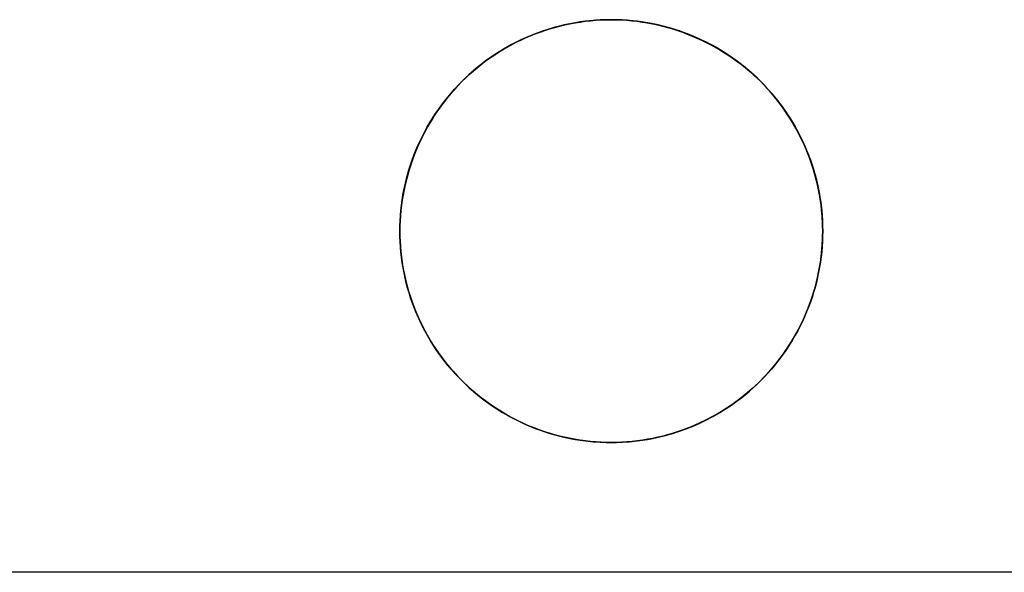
# Model space of a CAD drawing. Header units: millimetres. Extents: x -88 to 88, y -12 to 103.
# Tile 93 of 256: x -80.1 to -76.61, y 44.49 to 46.45. Entities that reach past the tile are written whole.
import ezdxf

# ---------------------------------------------------------------- set-up
doc = ezdxf.new("R2010")
doc.units = ezdxf.units.MM
doc.layers.add('BOTTOM', color=7, linetype='Continuous', true_color=0x7d26cd)
doc.layers.add('TOP', color=7, linetype='Continuous', true_color=0xc80000)

msp = doc.modelspace()

# ---------------------------------------------------------------- linework, layer by layer
at = {"layer": 'BOTTOM', "color": 9, "true_color": 0xc0c0c0}
msp.add_lwpolyline([(86.5507, 44.4894), (-86.5505, 44.4894)], dxfattribs=at)
msp.add_lwpolyline([(86.5507, 44.4894), (-86.5505, 44.4894)], dxfattribs=at)
at = {"layer": 'TOP', "color": 254, "true_color": 0xcad1ee}
for points in [[(-77.25, 45.7), (-77.2504, 45.7259), (-77.2518, 45.7517), (-77.254, 45.7775), (-77.2571, 45.8032), (-77.2611, 45.8288), (-77.266, 45.8542), (-77.2718, 45.8795), (-77.2784, 45.9045), (-77.2859, 45.9293), (-77.2943, 45.9538), (-77.3034, 45.978), (-77.3134, 46.0019), (-77.3243, 46.0254), (-77.3359, 46.0485), (-77.3483, 46.0713), (-77.3615, 46.0935), (-77.3755, 46.1153), (-77.3902, 46.1366), (-77.4056, 46.1574), (-77.4218, 46.1777), (-77.4386, 46.1973), (-77.4561, 46.2164), (-77.4743, 46.2349), (-77.493, 46.2527), (-77.5124, 46.2699), (-77.5324, 46.2864), (-77.5529, 46.3022), (-77.574, 46.3172), (-77.5955, 46.3316), (-77.6176, 46.3452), (-77.64, 46.358), (-77.663, 46.37), (-77.6863, 46.3812), (-77.71, 46.3917), (-77.734, 46.4013), (-77.7584, 46.41), (-77.7831, 46.4179), (-77.808, 46.425), (-77.8331, 46.4312), (-77.8584, 46.4365), (-77.884, 46.441), (-77.9096, 46.4445), (-77.9353, 46.4472), (-77.9612, 46.449), (-77.9871, 46.4499), (-78.0129, 46.4499), (-78.0388, 46.449), (-78.0647, 46.4472), (-78.0904, 46.4445), (-78.116, 46.441), (-78.1416, 46.4365), (-78.1669, 46.4312), (-78.192, 46.425), (-78.2169, 46.4179), (-78.2416, 46.41), (-78.266, 46.4013), (-78.29, 46.3917), (-78.3137, 46.3812), (-78.337, 46.37), (-78.36, 46.358), (-78.3824, 46.3452), (-78.4045, 46.3316), (-78.426, 46.3172), (-78.4471, 46.3022), (-78.4676, 46.2864), (-78.4876, 46.2699), (-78.507, 46.2527), (-78.5257, 46.2349), (-78.5439, 46.2164), (-78.5614, 46.1973), (-78.5782, 46.1777), (-78.5944, 46.1574), (-78.6098, 46.1366), (-78.6245, 46.1153), (-78.6385, 46.0935), (-78.6517, 46.0713), (-78.6641, 46.0485), (-78.6757, 46.0254), (-78.6866, 46.0019), (-78.6966, 45.978), (-78.7057, 45.9538), (-78.7141, 45.9293), (-78.7216, 45.9045), (-78.7282, 45.8795), (-78.734, 45.8542), (-78.7389, 45.8288), (-78.7429, 45.8032), (-78.746, 45.7775), (-78.7482, 45.7517), (-78.7496, 45.7259), (-78.75, 45.7)], [(-78.75, 45.7), (-78.7496, 45.6741), (-78.7482, 45.6483), (-78.746, 45.6225), (-78.7429, 45.5968), (-78.7389, 45.5712), (-78.734, 45.5458), (-78.7282, 45.5205), (-78.7216, 45.4955), (-78.7141, 45.4707), (-78.7057, 45.4462), (-78.6966, 45.422), (-78.6866, 45.3981), (-78.6757, 45.3746), (-78.6641, 45.3515), (-78.6517, 45.3287), (-78.6385, 45.3065), (-78.6245, 45.2847), (-78.6098, 45.2634), (-78.5944, 45.2426), (-78.5782, 45.2223), (-78.5614, 45.2027), (-78.5439, 45.1836), (-78.5257, 45.1651), (-78.507, 45.1473), (-78.4876, 45.1301), (-78.4676, 45.1136), (-78.4471, 45.0978), (-78.426, 45.0828), (-78.4045, 45.0684), (-78.3824, 45.0548), (-78.36, 45.042), (-78.337, 45.03), (-78.3137, 45.0188), (-78.29, 45.0083), (-78.266, 44.9987), (-78.2416, 44.99), (-78.2169, 44.9821), (-78.192, 44.975), (-78.1669, 44.9688), (-78.1416, 44.9635), (-78.116, 44.959), (-78.0904, 44.9555), (-78.0647, 44.9528), (-78.0388, 44.951), (-78.0129, 44.9501), (-77.9871, 44.9501), (-77.9612, 44.951), (-77.9353, 44.9528), (-77.9096, 44.9555), (-77.884, 44.959), (-77.8584, 44.9635), (-77.8331, 44.9688), (-77.808, 44.975), (-77.7831, 44.9821), (-77.7584, 44.99), (-77.734, 44.9987), (-77.71, 45.0083), (-77.6863, 45.0188), (-77.663, 45.03), (-77.64, 45.042), (-77.6176, 45.0548), (-77.5955, 45.0684), (-77.574, 45.0828), (-77.5529, 45.0978), (-77.5324, 45.1136), (-77.5124, 45.1301), (-77.493, 45.1473), (-77.4743, 45.1651), (-77.4561, 45.1836), (-77.4386, 45.2027), (-77.4218, 45.2223), (-77.4056, 45.2426), (-77.3902, 45.2634), (-77.3755, 45.2847), (-77.3615, 45.3065), (-77.3483, 45.3287), (-77.3359, 45.3515), (-77.3243, 45.3746), (-77.3134, 45.3981), (-77.3034, 45.422), (-77.2943, 45.4462), (-77.2859, 45.4707), (-77.2784, 45.4955), (-77.2718, 45.5205), (-77.266, 45.5458), (-77.2611, 45.5712), (-77.2571, 45.5968), (-77.254, 45.6225), (-77.2518, 45.6483), (-77.2504, 45.6741), (-77.25, 45.7)]]:
    msp.add_lwpolyline(points, dxfattribs=at)
at = {"layer": 'TOP', "color": 254, "true_color": 0xcad1ee, "extrusion": (1, 0, 0)}
for points in [[(46.45, 13.3076), (44.95, 13.2543)], [(46.45, 13.3077), (46.45, 13.6081)], [(44.95, 13.2544), (44.95, 13.5548)]]:
    msp.add_lwpolyline(points, dxfattribs=at)
at = {"layer": 'TOP', "color": 254, "true_color": 0xcad1ee, "extrusion": (-1.82247e-17, 1, 3.9988e-09)}
msp.add_lwpolyline([(78.75, 13.5512), (78.75, 13.2508)], dxfattribs=at)
at = {"layer": 'TOP', "color": 254, "true_color": 0xcad1ee, "extrusion": (-9.45654e-07, 1, -3.79383e-08)}
msp.add_lwpolyline([(78.75, 13.2507), (77.25, 13.3109)], dxfattribs=at)
at = {"layer": 'TOP', "color": 254, "true_color": 0xcad1ee, "extrusion": (-3.29549e-17, 1, 5.42877e-09)}
msp.add_lwpolyline([(77.25, 13.311), (77.25, 13.6114)], dxfattribs=at)
at = {"layer": 'TOP', "color": 254, "true_color": 0xcad1ee}
for points in [[(-77.25, 45.7, 13.311), (-77.2502, 45.719, 13.3116), (-77.251, 45.7378, 13.3123), (-77.2521, 45.7566, 13.3129), (-77.2538, 45.7752, 13.3135), (-77.2559, 45.7937, 13.3141), (-77.2584, 45.8121, 13.3146), (-77.2614, 45.8304, 13.3151), (-77.2648, 45.8485, 13.3156), (-77.2687, 45.8664, 13.3161), (-77.273, 45.8842, 13.3166), (-77.2777, 45.9018, 13.317), (-77.2828, 45.9192, 13.3174), (-77.2883, 45.9365, 13.3178), (-77.2942, 45.9536, 13.3182), (-77.3004, 45.9704, 13.3186), (-77.3071, 45.9871, 13.3189), (-77.3145, 46.0042, 13.3192), (-77.3222, 46.0211, 13.3195), (-77.3304, 46.0378, 13.3198), (-77.3389, 46.0542, 13.32), (-77.3478, 46.0704, 13.3202), (-77.3572, 46.0863, 13.3204), (-77.3668, 46.102, 13.3206), (-77.3769, 46.1174, 13.3207), (-77.3873, 46.1325, 13.3209), (-77.398, 46.1474, 13.321), (-77.4091, 46.162, 13.321), (-77.4206, 46.1762, 13.3211), (-77.4324, 46.1902, 13.3211), (-77.4445, 46.2039, 13.3211), (-77.457, 46.2173, 13.3211), (-77.4697, 46.2304, 13.3211), (-77.4828, 46.2431, 13.321), (-77.4962, 46.2556, 13.3209), (-77.5099, 46.2677, 13.3208), (-77.5239, 46.2795, 13.3206), (-77.5381, 46.2909, 13.3205), (-77.5527, 46.302, 13.3203), (-77.5676, 46.3128, 13.3201), (-77.5827, 46.3232, 13.3198), (-77.5981, 46.3332, 13.3196), (-77.6138, 46.3429, 13.3193), (-77.6297, 46.3522, 13.319), (-77.6459, 46.3611, 13.3187), (-77.6623, 46.3697, 13.3183), (-77.679, 46.3778, 13.3179), (-77.6959, 46.3856, 13.3175), (-77.713, 46.3929, 13.3171), (-77.7297, 46.3996, 13.3167), (-77.7465, 46.4059, 13.3162), (-77.7636, 46.4118, 13.3158), (-77.7809, 46.4173, 13.3153), (-77.7983, 46.4224, 13.3148), (-77.816, 46.4271, 13.3142), (-77.8338, 46.4313, 13.3137), (-77.8517, 46.4352, 13.3131), (-77.8698, 46.4386, 13.3125), (-77.8881, 46.4416, 13.3118), (-77.9065, 46.4441, 13.3112), (-77.925, 46.4462, 13.3105), (-77.9436, 46.4479, 13.3098), (-77.9624, 46.4491, 13.3091), (-77.9813, 46.4498, 13.3084), (-78.0003, 46.45, 13.3077), (-78.0187, 46.4498, 13.3069), (-78.0371, 46.4491, 13.3061), (-78.0554, 46.4479, 13.3054), (-78.0738, 46.4463, 13.3046), (-78.0921, 46.4443, 13.3038), (-78.1103, 46.4418, 13.3029), (-78.1285, 46.4389, 13.3021), (-78.1466, 46.4355, 13.3013), (-78.1646, 46.4317, 13.3004), (-78.1825, 46.4274, 13.2995), (-78.2003, 46.4227, 13.2986), (-78.218, 46.4176, 13.2977), (-78.2355, 46.412, 13.2968), (-78.2529, 46.4061, 13.2959), (-78.2702, 46.3997, 13.295), (-78.2872, 46.3928, 13.2941), (-78.3041, 46.3856, 13.2931), (-78.3209, 46.3779, 13.2922), (-78.3374, 46.3698, 13.2912), (-78.3537, 46.3613, 13.2903), (-78.3698, 46.3524, 13.2893), (-78.3857, 46.3432, 13.2883), (-78.4014, 46.3335, 13.2874), (-78.4168, 46.3235, 13.2864), (-78.432, 46.313, 13.2854), (-78.4469, 46.3023, 13.2844), (-78.4615, 46.2911, 13.2834), (-78.4759, 46.2796, 13.2825), (-78.49, 46.2678, 13.2815), (-78.5038, 46.2556, 13.2805), (-78.5173, 46.2431, 13.2795), (-78.5304, 46.2302, 13.2785), (-78.5433, 46.2171, 13.2775), (-78.5558, 46.2036, 13.2765), (-78.568, 46.1898, 13.2755), (-78.5798, 46.1757, 13.2746), (-78.5913, 46.1613, 13.2736), (-78.6024, 46.1467, 13.2726), (-78.6132, 46.1318, 13.2717), (-78.6236, 46.1166, 13.2707), (-78.6336, 46.1012, 13.2698), (-78.6433, 46.0855, 13.2688), (-78.6526, 46.0696, 13.2679), (-78.6614, 46.0535, 13.2669), (-78.6699, 46.0372, 13.266), (-78.678, 46.0206, 13.2651), (-78.6857, 46.0039, 13.2642), (-78.6929, 45.987, 13.2633), (-78.6998, 45.9699, 13.2624), (-78.7062, 45.9526, 13.2616), (-78.7121, 45.9352, 13.2607), (-78.7177, 45.9177, 13.2598), (-78.7228, 45.9, 13.259), (-78.7275, 45.8822, 13.2582), (-78.7317, 45.8643, 13.2574), (-78.7355, 45.8463, 13.2566), (-78.7389, 45.8282, 13.2558), (-78.7418, 45.81, 13.255), (-78.7443, 45.7918, 13.2543), (-78.7464, 45.7735, 13.2535), (-78.748, 45.7552, 13.2528), (-78.7491, 45.7368, 13.2521), (-78.7498, 45.7184, 13.2514), (-78.75, 45.7, 13.2508)], [(-78.75, 45.7, 13.5512), (-78.7498, 45.7184, 13.5519), (-78.7491, 45.7368, 13.5526), (-78.748, 45.7552, 13.5533), (-78.7464, 45.7735, 13.554), (-78.7443, 45.7918, 13.5547), (-78.7418, 45.81, 13.5555), (-78.7389, 45.8282, 13.5562), (-78.7355, 45.8463, 13.557), (-78.7317, 45.8643, 13.5578), (-78.7275, 45.8822, 13.5586), (-78.7228, 45.9, 13.5594), (-78.7177, 45.9177, 13.5603), (-78.7121, 45.9352, 13.5611), (-78.7062, 45.9526, 13.562), (-78.6998, 45.9699, 13.5629), (-78.6929, 45.987, 13.5637), (-78.6857, 46.0039, 13.5646), (-78.678, 46.0206, 13.5655), (-78.6699, 46.0372, 13.5665), (-78.6614, 46.0535, 13.5674), (-78.6526, 46.0696, 13.5683), (-78.6433, 46.0855, 13.5692), (-78.6336, 46.1012, 13.5702), (-78.6236, 46.1166, 13.5711), (-78.6132, 46.1318, 13.5721), (-78.6024, 46.1467, 13.5731), (-78.5913, 46.1614, 13.574), (-78.5798, 46.1757, 13.575), (-78.5679, 46.1898, 13.576), (-78.5558, 46.2036, 13.577), (-78.5432, 46.2171, 13.578), (-78.5304, 46.2303, 13.5789), (-78.5172, 46.2431, 13.5799), (-78.5037, 46.2556, 13.5809), (-78.49, 46.2678, 13.5819), (-78.4759, 46.2797, 13.5829), (-78.4615, 46.2911, 13.5839), (-78.4469, 46.3023, 13.5849), (-78.432, 46.3131, 13.5858), (-78.4168, 46.3235, 13.5868), (-78.4014, 46.3335, 13.5878), (-78.3857, 46.3432, 13.5888), (-78.3698, 46.3524, 13.5897), (-78.3537, 46.3613, 13.5907), (-78.3374, 46.3698, 13.5917), (-78.3209, 46.3779, 13.5926), (-78.3041, 46.3856, 13.5936), (-78.2872, 46.3928, 13.5945), (-78.2702, 46.3997, 13.5954), (-78.2529, 46.4061, 13.5964), (-78.2355, 46.412, 13.5973), (-78.218, 46.4176, 13.5982), (-78.2003, 46.4227, 13.5991), (-78.1825, 46.4274, 13.6), (-78.1646, 46.4317, 13.6008), (-78.1466, 46.4355, 13.6017), (-78.1285, 46.4389, 13.6025), (-78.1103, 46.4418, 13.6034), (-78.0921, 46.4443, 13.6042), (-78.0738, 46.4463, 13.605), (-78.0555, 46.4479, 13.6058), (-78.0371, 46.4491, 13.6066), (-78.0187, 46.4498, 13.6073), (-78.0003, 46.45, 13.6081), (-77.9813, 46.4498, 13.6088), (-77.9625, 46.4491, 13.6096), (-77.9437, 46.4479, 13.6103), (-77.9251, 46.4463, 13.611), (-77.9066, 46.4442, 13.6116), (-77.8882, 46.4416, 13.6123), (-77.8699, 46.4386, 13.6129), (-77.8518, 46.4352, 13.6135), (-77.8339, 46.4314, 13.6141), (-77.8161, 46.4271, 13.6146), (-77.7985, 46.4224, 13.6152), (-77.7811, 46.4173, 13.6157), (-77.7638, 46.4118, 13.6162), (-77.7468, 46.406, 13.6167), (-77.7299, 46.3997, 13.6171), (-77.7132, 46.393, 13.6175), (-77.6961, 46.3857, 13.618), (-77.6792, 46.3779, 13.6184), (-77.6625, 46.3698, 13.6187), (-77.6461, 46.3612, 13.6191), (-77.6299, 46.3523, 13.6194), (-77.614, 46.343, 13.6197), (-77.5983, 46.3334, 13.62), (-77.5829, 46.3233, 13.6203), (-77.5677, 46.3129, 13.6205), (-77.5529, 46.3022, 13.6207), (-77.5383, 46.2911, 13.6209), (-77.524, 46.2796, 13.6211), (-77.51, 46.2678, 13.6212), (-77.4963, 46.2557, 13.6213), (-77.4829, 46.2433, 13.6214), (-77.4699, 46.2305, 13.6215), (-77.4571, 46.2175, 13.6215), (-77.4446, 46.2041, 13.6216), (-77.4325, 46.1904, 13.6215), (-77.4207, 46.1764, 13.6215), (-77.4093, 46.1621, 13.6215), (-77.3982, 46.1476, 13.6214), (-77.3874, 46.1327, 13.6213), (-77.377, 46.1176, 13.6212), (-77.3669, 46.1022, 13.621), (-77.3573, 46.0865, 13.6209), (-77.348, 46.0706, 13.6207), (-77.339, 46.0544, 13.6204), (-77.3305, 46.038, 13.6202), (-77.3223, 46.0213, 13.6199), (-77.3146, 46.0044, 13.6196), (-77.3072, 45.9873, 13.6193), (-77.3005, 45.9706, 13.619), (-77.2942, 45.9538, 13.6186), (-77.2883, 45.9367, 13.6183), (-77.2828, 45.9194, 13.6179), (-77.2777, 45.902, 13.6175), (-77.273, 45.8843, 13.617), (-77.2687, 45.8665, 13.6166), (-77.2649, 45.8486, 13.6161), (-77.2614, 45.8305, 13.6156), (-77.2584, 45.8122, 13.615), (-77.2559, 45.7938, 13.6145), (-77.2538, 45.7753, 13.6139), (-77.2521, 45.7566, 13.6133), (-77.251, 45.7379, 13.6127), (-77.2502, 45.719, 13.6121), (-77.25, 45.7, 13.6114)], [(-77.25, 45.7, 13.311), (-77.2502, 45.7184, 13.3116), (-77.2509, 45.7369, 13.3122), (-77.2521, 45.7553, 13.3128), (-77.2537, 45.7736, 13.3134), (-77.2558, 45.7919, 13.314), (-77.2583, 45.8101, 13.3145), (-77.2613, 45.8283, 13.3151), (-77.2648, 45.8463, 13.3156), (-77.2686, 45.8643, 13.3161), (-77.2729, 45.8822, 13.3165), (-77.2777, 45.9, 13.317), (-77.2828, 45.9176, 13.3174), (-77.2884, 45.9351, 13.3178), (-77.2944, 45.9525, 13.3182), (-77.3008, 45.9697, 13.3185), (-77.3077, 45.9868, 13.3189), (-77.3149, 46.0037, 13.3192), (-77.3225, 46.0204, 13.3195), (-77.3306, 46.037, 13.3197), (-77.339, 46.0533, 13.32), (-77.3479, 46.0694, 13.3202), (-77.3571, 46.0853, 13.3204), (-77.3667, 46.101, 13.3206), (-77.3767, 46.1165, 13.3207), (-77.387, 46.1317, 13.3208), (-77.3978, 46.1466, 13.321), (-77.4088, 46.1613, 13.321), (-77.4203, 46.1757, 13.3211), (-77.4321, 46.1898, 13.3211), (-77.4443, 46.2036, 13.3211), (-77.4568, 46.2172, 13.3211), (-77.4697, 46.2304, 13.3211), (-77.4829, 46.2432, 13.321), (-77.4964, 46.2558, 13.3209), (-77.5103, 46.2679, 13.3208), (-77.5244, 46.2798, 13.3206), (-77.5388, 46.2912, 13.3205), (-77.5535, 46.3023, 13.3203), (-77.5684, 46.313, 13.3201), (-77.5836, 46.3234, 13.3198), (-77.5991, 46.3334, 13.3196), (-77.6147, 46.343, 13.3193), (-77.6307, 46.3522, 13.319), (-77.6468, 46.361, 13.3186), (-77.6631, 46.3694, 13.3183), (-77.6797, 46.3775, 13.3179), (-77.6964, 46.3851, 13.3175), (-77.7133, 46.3924, 13.3171), (-77.7304, 46.3992, 13.3167), (-77.7476, 46.4056, 13.3162), (-77.765, 46.4116, 13.3157), (-77.7825, 46.4172, 13.3152), (-77.8001, 46.4224, 13.3147), (-77.8179, 46.4271, 13.3141), (-77.8358, 46.4314, 13.3136), (-77.8538, 46.4352, 13.313), (-77.8718, 46.4387, 13.3124), (-77.89, 46.4417, 13.3118), (-77.9082, 46.4442, 13.3111), (-77.9265, 46.4463, 13.3105), (-77.9448, 46.4479, 13.3098), (-77.9632, 46.4491, 13.3091), (-77.9816, 46.4498, 13.3084), (-78.0001, 46.45, 13.3077), (-78.0185, 46.4498, 13.3069), (-78.0369, 46.4491, 13.3061), (-78.0553, 46.448, 13.3054), (-78.0736, 46.4464, 13.3046), (-78.0919, 46.4444, 13.3038), (-78.1101, 46.4419, 13.303), (-78.1283, 46.439, 13.3021), (-78.1463, 46.4356, 13.3013), (-78.1643, 46.4318, 13.3004), (-78.1822, 46.4275, 13.2995), (-78.1999, 46.4229, 13.2987), (-78.2176, 46.4177, 13.2978), (-78.2351, 46.4122, 13.2969), (-78.2525, 46.4062, 13.296), (-78.2698, 46.3998, 13.295), (-78.2869, 46.3929, 13.2941), (-78.3038, 46.3857, 13.2932), (-78.3205, 46.378, 13.2922), (-78.3371, 46.37, 13.2913), (-78.3534, 46.3615, 13.2903), (-78.3695, 46.3526, 13.2893), (-78.3854, 46.3433, 13.2884), (-78.4011, 46.3337, 13.2874), (-78.4165, 46.3236, 13.2864), (-78.4317, 46.3132, 13.2854), (-78.4466, 46.3024, 13.2844), (-78.4613, 46.2913, 13.2835), (-78.4757, 46.2798, 13.2825), (-78.4898, 46.268, 13.2815), (-78.5036, 46.2558, 13.2805), (-78.517, 46.2433, 13.2795), (-78.5302, 46.2305, 13.2785), (-78.543, 46.2173, 13.2775), (-78.5555, 46.2038, 13.2766), (-78.5676, 46.19, 13.2756), (-78.5794, 46.1759, 13.2746), (-78.5909, 46.1615, 13.2736), (-78.6019, 46.1469, 13.2726), (-78.6127, 46.1319, 13.2717), (-78.623, 46.1167, 13.2707), (-78.633, 46.1012, 13.2698), (-78.6426, 46.0855, 13.2688), (-78.6518, 46.0696, 13.2679), (-78.6606, 46.0534, 13.267), (-78.6691, 46.037, 13.266), (-78.6771, 46.0205, 13.2651), (-78.6848, 46.0037, 13.2642), (-78.6921, 45.9868, 13.2633), (-78.6989, 45.9697, 13.2624), (-78.7054, 45.9524, 13.2616), (-78.7114, 45.935, 13.2607), (-78.717, 45.9174, 13.2598), (-78.7222, 45.8997, 13.259), (-78.7269, 45.882, 13.2582), (-78.7313, 45.8641, 13.2574), (-78.7351, 45.8461, 13.2566), (-78.7386, 45.828, 13.2558), (-78.7416, 45.8098, 13.255), (-78.7441, 45.7916, 13.2543), (-78.7462, 45.7734, 13.2535), (-78.7479, 45.7551, 13.2528), (-78.7491, 45.7367, 13.2521), (-78.7498, 45.7184, 13.2514), (-78.75, 45.7, 13.2508)], [(-78.75, 45.7, 13.5512), (-78.7498, 45.7184, 13.5519), (-78.7491, 45.7368, 13.5526), (-78.748, 45.7551, 13.5533), (-78.7464, 45.7735, 13.554), (-78.7443, 45.7918, 13.5547), (-78.7418, 45.81, 13.5555), (-78.7389, 45.8282, 13.5562), (-78.7356, 45.8463, 13.557), (-78.7317, 45.8643, 13.5578), (-78.7275, 45.8822, 13.5586), (-78.7228, 45.9, 13.5594), (-78.7177, 45.9176, 13.5603), (-78.7122, 45.9352, 13.5611), (-78.7062, 45.9526, 13.562), (-78.6998, 45.9698, 13.5628), (-78.693, 45.9869, 13.5637), (-78.6857, 46.0039, 13.5646), (-78.678, 46.0207, 13.5655), (-78.6699, 46.0372, 13.5664), (-78.6614, 46.0536, 13.5674), (-78.6526, 46.0697, 13.5683), (-78.6433, 46.0856, 13.5692), (-78.6337, 46.1012, 13.5702), (-78.6237, 46.1166, 13.5711), (-78.6133, 46.1318, 13.5721), (-78.6025, 46.1466, 13.5731), (-78.5914, 46.1613, 13.574), (-78.5799, 46.1756, 13.575), (-78.5681, 46.1897, 13.576), (-78.5559, 46.2035, 13.577), (-78.5433, 46.217, 13.5779), (-78.5304, 46.2303, 13.5789), (-78.5172, 46.2432, 13.5799), (-78.5037, 46.2557, 13.5809), (-78.4899, 46.2679, 13.5819), (-78.4758, 46.2798, 13.5829), (-78.4614, 46.2913, 13.5839), (-78.4468, 46.3024, 13.5849), (-78.4319, 46.3132, 13.5859), (-78.4168, 46.3236, 13.5868), (-78.4014, 46.3336, 13.5878), (-78.3857, 46.3432, 13.5888), (-78.3699, 46.3525, 13.5898), (-78.3538, 46.3613, 13.5907), (-78.3374, 46.3698, 13.5917), (-78.3209, 46.3779, 13.5926), (-78.3041, 46.3856, 13.5936), (-78.2871, 46.3929, 13.5945), (-78.27, 46.3997, 13.5955), (-78.2528, 46.4061, 13.5964), (-78.2354, 46.4121, 13.5973), (-78.2179, 46.4176, 13.5982), (-78.2002, 46.4227, 13.5991), (-78.1824, 46.4274, 13.6), (-78.1645, 46.4317, 13.6008), (-78.1465, 46.4355, 13.6017), (-78.1284, 46.4389, 13.6025), (-78.1102, 46.4418, 13.6034), (-78.092, 46.4443, 13.6042), (-78.0737, 46.4463, 13.605), (-78.0554, 46.4479, 13.6058), (-78.037, 46.4491, 13.6066), (-78.0187, 46.4498, 13.6073), (-78.0003, 46.45, 13.6081), (-77.9819, 46.4498, 13.6088), (-77.9635, 46.4491, 13.6095), (-77.9452, 46.4479, 13.6102), (-77.9269, 46.4463, 13.6109), (-77.9086, 46.4442, 13.6115), (-77.8904, 46.4416, 13.6122), (-77.8722, 46.4386, 13.6128), (-77.8542, 46.4352, 13.6134), (-77.8361, 46.4313, 13.614), (-77.8182, 46.427, 13.6146), (-77.8004, 46.4222, 13.6151), (-77.7828, 46.417, 13.6156), (-77.7652, 46.4114, 13.6161), (-77.7478, 46.4054, 13.6166), (-77.7305, 46.399, 13.6171), (-77.7134, 46.3921, 13.6175), (-77.6964, 46.3848, 13.6179), (-77.6796, 46.3772, 13.6183), (-77.6631, 46.3691, 13.6187), (-77.6467, 46.3607, 13.6191), (-77.6305, 46.3518, 13.6194), (-77.6146, 46.3426, 13.6197), (-77.5988, 46.333, 13.62), (-77.5834, 46.323, 13.6202), (-77.5681, 46.3127, 13.6205), (-77.5532, 46.302, 13.6207), (-77.5385, 46.2909, 13.6209), (-77.5241, 46.2795, 13.6211), (-77.51, 46.2677, 13.6212), (-77.4962, 46.2555, 13.6213), (-77.4827, 46.243, 13.6214), (-77.4696, 46.2302, 13.6215), (-77.4567, 46.217, 13.6215), (-77.4442, 46.2036, 13.6216), (-77.432, 46.1898, 13.6215), (-77.4202, 46.1757, 13.6215), (-77.4087, 46.1613, 13.6215), (-77.3976, 46.1466, 13.6214), (-77.3868, 46.1317, 13.6213), (-77.3764, 46.1165, 13.6212), (-77.3663, 46.1011, 13.621), (-77.3567, 46.0854, 13.6208), (-77.3474, 46.0695, 13.6206), (-77.3385, 46.0534, 13.6204), (-77.33, 46.0371, 13.6202), (-77.322, 46.0205, 13.6199), (-77.3143, 46.0038, 13.6196), (-77.3071, 45.9869, 13.6193), (-77.3002, 45.9698, 13.619), (-77.2938, 45.9525, 13.6186), (-77.2878, 45.9351, 13.6182), (-77.2822, 45.9175, 13.6178), (-77.2771, 45.8999, 13.6174), (-77.2724, 45.8821, 13.617), (-77.2682, 45.8642, 13.6165), (-77.2644, 45.8463, 13.616), (-77.261, 45.8282, 13.6155), (-77.2581, 45.8101, 13.615), (-77.2556, 45.7919, 13.6144), (-77.2536, 45.7736, 13.6139), (-77.252, 45.7553, 13.6133), (-77.2509, 45.7369, 13.6127), (-77.2502, 45.7185, 13.612), (-77.25, 45.7, 13.6114)], [(-78.75, 45.7, 13.2508), (-78.7498, 45.6816, 13.2501), (-78.7491, 45.6632, 13.2495), (-78.748, 45.6448, 13.2489), (-78.7464, 45.6265, 13.2483), (-78.7443, 45.6082, 13.2478), (-78.7418, 45.5899, 13.2472), (-78.7389, 45.5718, 13.2467), (-78.7355, 45.5537, 13.2462), (-78.7317, 45.5357, 13.2457), (-78.7275, 45.5177, 13.2452), (-78.7228, 45.4999, 13.2448), (-78.7177, 45.4823, 13.2444), (-78.7121, 45.4647, 13.244), (-78.7061, 45.4473, 13.2436), (-78.6997, 45.43, 13.2433), (-78.6929, 45.4129, 13.2429), (-78.6856, 45.396, 13.2426), (-78.678, 45.3793, 13.2423), (-78.6699, 45.3627, 13.2421), (-78.6614, 45.3464, 13.2418), (-78.6525, 45.3303, 13.2416), (-78.6432, 45.3144, 13.2414), (-78.6336, 45.2987, 13.2413), (-78.6235, 45.2833, 13.2411), (-78.6131, 45.2681, 13.241), (-78.6023, 45.2532, 13.2409), (-78.5912, 45.2385, 13.2408), (-78.5797, 45.2241, 13.2408), (-78.5678, 45.21, 13.2407), (-78.5556, 45.1962, 13.2407), (-78.5431, 45.1827, 13.2408), (-78.5302, 45.1696, 13.2408), (-78.517, 45.1567, 13.2409), (-78.5035, 45.1442, 13.241), (-78.4897, 45.132, 13.2411), (-78.4756, 45.1201, 13.2413), (-78.4612, 45.1086, 13.2415), (-78.4466, 45.0975, 13.2417), (-78.4316, 45.0867, 13.2419), (-78.4165, 45.0763, 13.2421), (-78.401, 45.0663, 13.2424), (-78.3853, 45.0566, 13.2427), (-78.3694, 45.0473, 13.243), (-78.3533, 45.0385, 13.2433), (-78.337, 45.03, 13.2437), (-78.3204, 45.0219, 13.2441), (-78.3037, 45.0142, 13.2445), (-78.2868, 45.007, 13.2449), (-78.2697, 45.0002, 13.2453), (-78.2524, 44.9938, 13.2458), (-78.235, 44.9878, 13.2463), (-78.2174, 44.9822, 13.2468), (-78.1998, 44.9771, 13.2473), (-78.182, 44.9724, 13.2479), (-78.164, 44.9682, 13.2484), (-78.146, 44.9644, 13.249), (-78.1279, 44.961, 13.2496), (-78.1098, 44.9581, 13.2503), (-78.0915, 44.9556, 13.2509), (-78.0732, 44.9536, 13.2516), (-78.0549, 44.952, 13.2522), (-78.0365, 44.9509, 13.2529), (-78.0181, 44.9502, 13.2537), (-77.9997, 44.95, 13.2544), (-77.9813, 44.9502, 13.2551), (-77.9629, 44.9509, 13.2559), (-77.9445, 44.9521, 13.2567), (-77.9262, 44.9537, 13.2575), (-77.9079, 44.9557, 13.2583), (-77.8897, 44.9582, 13.2591), (-77.8715, 44.9611, 13.2599), (-77.8534, 44.9645, 13.2608), (-77.8354, 44.9683, 13.2616), (-77.8175, 44.9726, 13.2625), (-77.7997, 44.9773, 13.2634), (-77.782, 44.9824, 13.2643), (-77.7645, 44.988, 13.2652), (-77.7471, 44.9939, 13.2661), (-77.7298, 45.0003, 13.267), (-77.7128, 45.0072, 13.2679), (-77.6959, 45.0144, 13.2688), (-77.6791, 45.0221, 13.2698), (-77.6626, 45.0302, 13.2707), (-77.6463, 45.0387, 13.2717), (-77.6302, 45.0476, 13.2726), (-77.6143, 45.0568, 13.2736), (-77.5986, 45.0665, 13.2746), (-77.5832, 45.0765, 13.2755), (-77.568, 45.0869, 13.2765), (-77.5531, 45.0977, 13.2775), (-77.5385, 45.1089, 13.2785), (-77.5241, 45.1203, 13.2795), (-77.51, 45.1322, 13.2804), (-77.4962, 45.1444, 13.2814), (-77.4828, 45.1569, 13.2824), (-77.4696, 45.1697, 13.2834), (-77.4568, 45.1829, 13.2844), (-77.4442, 45.1964, 13.2853), (-77.4321, 45.2102, 13.2863), (-77.4202, 45.2243, 13.2873), (-77.4087, 45.2387, 13.2883), (-77.3976, 45.2533, 13.2892), (-77.3868, 45.2682, 13.2902), (-77.3764, 45.2834, 13.2911), (-77.3664, 45.2988, 13.2921), (-77.3567, 45.3145, 13.293), (-77.3474, 45.3304, 13.2939), (-77.3386, 45.3465, 13.2949), (-77.3301, 45.3628, 13.2958), (-77.322, 45.3794, 13.2967), (-77.3143, 45.3961, 13.2976), (-77.3071, 45.413, 13.2985), (-77.3002, 45.4301, 13.2994), (-77.2938, 45.4474, 13.3002), (-77.2879, 45.4648, 13.3011), (-77.2823, 45.4823, 13.3019), (-77.2772, 45.5, 13.3028), (-77.2725, 45.5178, 13.3036), (-77.2683, 45.5357, 13.3044), (-77.2645, 45.5537, 13.3052), (-77.2611, 45.5718, 13.306), (-77.2582, 45.59, 13.3067), (-77.2557, 45.6082, 13.3075), (-77.2536, 45.6265, 13.3082), (-77.252, 45.6448, 13.3089), (-77.2509, 45.6632, 13.3096), (-77.2502, 45.6816, 13.3103), (-77.25, 45.7, 13.311)], [(-77.25, 45.7, 13.6114), (-77.2502, 45.6816, 13.6107), (-77.2509, 45.6632, 13.61), (-77.252, 45.6448, 13.6093), (-77.2536, 45.6265, 13.6086), (-77.2557, 45.6082, 13.6079), (-77.2582, 45.59, 13.6071), (-77.2611, 45.5718, 13.6064), (-77.2645, 45.5537, 13.6056), (-77.2683, 45.5357, 13.6048), (-77.2725, 45.5178, 13.604), (-77.2772, 45.5, 13.6032), (-77.2823, 45.4823, 13.6024), (-77.2879, 45.4648, 13.6015), (-77.2938, 45.4474, 13.6007), (-77.3002, 45.4301, 13.5998), (-77.3071, 45.413, 13.5989), (-77.3143, 45.3961, 13.598), (-77.322, 45.3794, 13.5971), (-77.3301, 45.3628, 13.5962), (-77.3386, 45.3465, 13.5953), (-77.3474, 45.3304, 13.5944), (-77.3567, 45.3145, 13.5934), (-77.3664, 45.2988, 13.5925), (-77.3764, 45.2834, 13.5916), (-77.3868, 45.2682, 13.5906), (-77.3976, 45.2533, 13.5896), (-77.4087, 45.2387, 13.5887), (-77.4202, 45.2243, 13.5877), (-77.432, 45.2102, 13.5867), (-77.4442, 45.1964, 13.5858), (-77.4567, 45.1829, 13.5848), (-77.4696, 45.1698, 13.5838), (-77.4827, 45.1569, 13.5828), (-77.4962, 45.1444, 13.5818), (-77.51, 45.1322, 13.5809), (-77.5241, 45.1204, 13.5799), (-77.5385, 45.1089, 13.5789), (-77.5531, 45.0977, 13.5779), (-77.568, 45.087, 13.5769), (-77.5832, 45.0765, 13.576), (-77.5986, 45.0665, 13.575), (-77.6143, 45.0568, 13.574), (-77.6302, 45.0476, 13.5731), (-77.6463, 45.0387, 13.5721), (-77.6626, 45.0302, 13.5712), (-77.6791, 45.0221, 13.5702), (-77.6959, 45.0144, 13.5693), (-77.7128, 45.0072, 13.5683), (-77.7298, 45.0003, 13.5674), (-77.7471, 44.9939, 13.5665), (-77.7645, 44.988, 13.5656), (-77.782, 44.9824, 13.5647), (-77.7997, 44.9773, 13.5638), (-77.8175, 44.9726, 13.5629), (-77.8354, 44.9683, 13.5621), (-77.8534, 44.9645, 13.5612), (-77.8715, 44.9611, 13.5604), (-77.8897, 44.9582, 13.5595), (-77.9079, 44.9557, 13.5587), (-77.9262, 44.9537, 13.5579), (-77.9445, 44.9521, 13.5571), (-77.9629, 44.9509, 13.5563), (-77.9813, 44.9502, 13.5556), (-77.9997, 44.95, 13.5548), (-78.0187, 44.9502, 13.5541), (-78.0375, 44.9509, 13.5533), (-78.0563, 44.9521, 13.5526), (-78.0749, 44.9537, 13.5519), (-78.0934, 44.9558, 13.5513), (-78.1118, 44.9584, 13.5506), (-78.1301, 44.9614, 13.55), (-78.1482, 44.9648, 13.5494), (-78.1661, 44.9686, 13.5488), (-78.1839, 44.9729, 13.5482), (-78.2015, 44.9776, 13.5477), (-78.2189, 44.9827, 13.5472), (-78.2362, 44.9882, 13.5467), (-78.2532, 44.9941, 13.5462), (-78.2701, 45.0003, 13.5457), (-78.2868, 45.007, 13.5453), (-78.3039, 45.0143, 13.5449), (-78.3208, 45.0221, 13.5445), (-78.3375, 45.0302, 13.5441), (-78.3539, 45.0388, 13.5437), (-78.3701, 45.0477, 13.5434), (-78.386, 45.057, 13.5431), (-78.4017, 45.0666, 13.5428), (-78.4171, 45.0767, 13.5425), (-78.4323, 45.0871, 13.5423), (-78.4471, 45.0978, 13.5421), (-78.4617, 45.1089, 13.5419), (-78.476, 45.1204, 13.5417), (-78.49, 45.1322, 13.5416), (-78.5037, 45.1443, 13.5414), (-78.5171, 45.1567, 13.5413), (-78.5301, 45.1695, 13.5413), (-78.5429, 45.1826, 13.5412), (-78.5554, 45.1959, 13.5412), (-78.5675, 45.2096, 13.5412), (-78.5793, 45.2236, 13.5412), (-78.5907, 45.2379, 13.5412), (-78.6018, 45.2524, 13.5413), (-78.6126, 45.2673, 13.5414), (-78.623, 45.2824, 13.5415), (-78.6331, 45.2978, 13.5417), (-78.6427, 45.3135, 13.5418), (-78.652, 45.3294, 13.542), (-78.661, 45.3456, 13.5422), (-78.6695, 45.362, 13.5425), (-78.6777, 45.3787, 13.5427), (-78.6854, 45.3956, 13.543), (-78.6928, 45.4127, 13.5433), (-78.6995, 45.4294, 13.5437), (-78.7058, 45.4462, 13.544), (-78.7117, 45.4633, 13.5444), (-78.7172, 45.4806, 13.5448), (-78.7223, 45.498, 13.5452), (-78.727, 45.5157, 13.5456), (-78.7313, 45.5335, 13.5461), (-78.7351, 45.5514, 13.5465), (-78.7386, 45.5695, 13.547), (-78.7416, 45.5878, 13.5476), (-78.7441, 45.6062, 13.5481), (-78.7462, 45.6247, 13.5487), (-78.7479, 45.6434, 13.5493), (-78.749, 45.6621, 13.5499), (-78.7498, 45.681, 13.5506), (-78.75, 45.7, 13.5512)], [(-78.75, 45.7, 13.2508), (-78.7498, 45.6816, 13.2501), (-78.7491, 45.6632, 13.2495), (-78.748, 45.6448, 13.2489), (-78.7464, 45.6265, 13.2483), (-78.7443, 45.6082, 13.2477), (-78.7418, 45.5899, 13.2472), (-78.7389, 45.5718, 13.2467), (-78.7355, 45.5537, 13.2462), (-78.7317, 45.5356, 13.2457), (-78.7275, 45.5177, 13.2452), (-78.7228, 45.4999, 13.2448), (-78.7177, 45.4822, 13.2444), (-78.7121, 45.4647, 13.244), (-78.7061, 45.4473, 13.2436), (-78.6997, 45.43, 13.2432), (-78.6929, 45.4129, 13.2429), (-78.6856, 45.3959, 13.2426), (-78.6779, 45.3792, 13.2423), (-78.6698, 45.3626, 13.242), (-78.6614, 45.3463, 13.2418), (-78.6525, 45.3302, 13.2416), (-78.6433, 45.3143, 13.2414), (-78.6336, 45.2987, 13.2412), (-78.6236, 45.2833, 13.2411), (-78.6132, 45.2682, 13.241), (-78.6025, 45.2533, 13.2409), (-78.5913, 45.2387, 13.2408), (-78.5799, 45.2243, 13.2408), (-78.568, 45.2102, 13.2407), (-78.5558, 45.1964, 13.2407), (-78.5433, 45.1829, 13.2408), (-78.5304, 45.1697, 13.2408), (-78.5172, 45.1568, 13.2409), (-78.5037, 45.1443, 13.241), (-78.4899, 45.1321, 13.2411), (-78.4758, 45.1202, 13.2413), (-78.4614, 45.1087, 13.2414), (-78.4468, 45.0976, 13.2416), (-78.4319, 45.0868, 13.2419), (-78.4168, 45.0764, 13.2421), (-78.4014, 45.0664, 13.2424), (-78.3857, 45.0568, 13.2427), (-78.3698, 45.0475, 13.243), (-78.3537, 45.0387, 13.2433), (-78.3374, 45.0302, 13.2437), (-78.3208, 45.0221, 13.244), (-78.3041, 45.0144, 13.2444), (-78.2871, 45.0071, 13.2449), (-78.2701, 45.0003, 13.2453), (-78.2528, 44.9939, 13.2458), (-78.2354, 44.9879, 13.2463), (-78.2179, 44.9824, 13.2468), (-78.2002, 44.9773, 13.2473), (-78.1824, 44.9726, 13.2478), (-78.1645, 44.9683, 13.2484), (-78.1464, 44.9645, 13.249), (-78.1283, 44.9611, 13.2496), (-78.1102, 44.9582, 13.2502), (-78.0919, 44.9557, 13.2509), (-78.0736, 44.9537, 13.2515), (-78.0553, 44.9521, 13.2522), (-78.0369, 44.9509, 13.2529), (-78.0186, 44.9502, 13.2536), (-78.0002, 44.95, 13.2544), (-77.9818, 44.9502, 13.2551), (-77.9634, 44.9509, 13.2559), (-77.9451, 44.9521, 13.2566), (-77.9268, 44.9537, 13.2574), (-77.9085, 44.9558, 13.2582), (-77.8903, 44.9584, 13.2591), (-77.8722, 44.9614, 13.2599), (-77.8541, 44.9648, 13.2607), (-77.8361, 44.9687, 13.2616), (-77.8182, 44.973, 13.2625), (-77.8004, 44.9778, 13.2634), (-77.7827, 44.983, 13.2642), (-77.7652, 44.9886, 13.2651), (-77.7477, 44.9946, 13.2661), (-77.7305, 45.001, 13.267), (-77.7134, 45.0079, 13.2679), (-77.6964, 45.0151, 13.2688), (-77.6797, 45.0228, 13.2698), (-77.6631, 45.0309, 13.2707), (-77.6467, 45.0393, 13.2717), (-77.6305, 45.0481, 13.2726), (-77.6146, 45.0574, 13.2736), (-77.5989, 45.067, 13.2746), (-77.5834, 45.0769, 13.2755), (-77.5682, 45.0873, 13.2765), (-77.5532, 45.098, 13.2775), (-77.5385, 45.1091, 13.2785), (-77.5241, 45.1205, 13.2795), (-77.51, 45.1323, 13.2804), (-77.4962, 45.1444, 13.2814), (-77.4828, 45.1569, 13.2824), (-77.4696, 45.1697, 13.2834), (-77.4568, 45.1829, 13.2844), (-77.4443, 45.1964, 13.2853), (-77.4321, 45.2102, 13.2863), (-77.4203, 45.2242, 13.2873), (-77.4088, 45.2386, 13.2883), (-77.3976, 45.2533, 13.2892), (-77.3869, 45.2682, 13.2902), (-77.3765, 45.2833, 13.2911), (-77.3664, 45.2988, 13.2921), (-77.3568, 45.3144, 13.293), (-77.3475, 45.3303, 13.2939), (-77.3386, 45.3464, 13.2949), (-77.3301, 45.3627, 13.2958), (-77.3221, 45.3792, 13.2967), (-77.3144, 45.396, 13.2976), (-77.3071, 45.4129, 13.2985), (-77.3003, 45.43, 13.2994), (-77.2938, 45.4473, 13.3002), (-77.2878, 45.4648, 13.3011), (-77.2823, 45.4823, 13.3019), (-77.2771, 45.5, 13.3028), (-77.2725, 45.5178, 13.3036), (-77.2682, 45.5356, 13.3044), (-77.2644, 45.5536, 13.3052), (-77.261, 45.5717, 13.306), (-77.2581, 45.5898, 13.3067), (-77.2556, 45.608, 13.3075), (-77.2536, 45.6263, 13.3082), (-77.252, 45.6447, 13.3089), (-77.2509, 45.6631, 13.3096), (-77.2502, 45.6815, 13.3103), (-77.25, 45.7, 13.311)], [(-77.25, 45.7, 13.6114), (-77.2502, 45.6816, 13.6107), (-77.2509, 45.6631, 13.61), (-77.2521, 45.6448, 13.6093), (-77.2537, 45.6264, 13.6086), (-77.2558, 45.6081, 13.6079), (-77.2583, 45.5899, 13.6071), (-77.2613, 45.5717, 13.6064), (-77.2648, 45.5537, 13.6056), (-77.2686, 45.5357, 13.6048), (-77.2729, 45.5178, 13.604), (-77.2776, 45.5001, 13.6032), (-77.2828, 45.4824, 13.6024), (-77.2884, 45.4649, 13.6015), (-77.2944, 45.4475, 13.6007), (-77.3008, 45.4303, 13.5998), (-77.3076, 45.4132, 13.5989), (-77.3149, 45.3963, 13.598), (-77.3225, 45.3796, 13.5971), (-77.3306, 45.3631, 13.5962), (-77.339, 45.3467, 13.5953), (-77.3478, 45.3306, 13.5944), (-77.357, 45.3147, 13.5934), (-77.3667, 45.299, 13.5925), (-77.3766, 45.2836, 13.5916), (-77.387, 45.2684, 13.5906), (-77.3977, 45.2534, 13.5896), (-77.4088, 45.2387, 13.5887), (-77.4203, 45.2243, 13.5877), (-77.4321, 45.2102, 13.5867), (-77.4443, 45.1964, 13.5858), (-77.4568, 45.1829, 13.5848), (-77.4697, 45.1697, 13.5838), (-77.483, 45.1567, 13.5828), (-77.4966, 45.144, 13.5818), (-77.5105, 45.1317, 13.5808), (-77.5247, 45.1198, 13.5798), (-77.5391, 45.1083, 13.5789), (-77.5538, 45.0972, 13.5779), (-77.5687, 45.0864, 13.5769), (-77.5839, 45.076, 13.5759), (-77.5993, 45.066, 13.575), (-77.615, 45.0564, 13.574), (-77.6308, 45.0472, 13.573), (-77.6469, 45.0383, 13.5721), (-77.6631, 45.0299, 13.5711), (-77.6796, 45.0219, 13.5702), (-77.6962, 45.0143, 13.5692), (-77.713, 45.0071, 13.5683), (-77.73, 45.0003, 13.5674), (-77.7472, 44.9939, 13.5665), (-77.7645, 44.9879, 13.5656), (-77.7819, 44.9824, 13.5647), (-77.7995, 44.9773, 13.5638), (-77.8172, 44.9726, 13.5629), (-77.8351, 44.9684, 13.5621), (-77.853, 44.9645, 13.5612), (-77.8711, 44.9612, 13.5604), (-77.8893, 44.9582, 13.5595), (-77.9076, 44.9557, 13.5587), (-77.9259, 44.9537, 13.5579), (-77.9444, 44.9521, 13.5571), (-77.9629, 44.9509, 13.5563), (-77.9815, 44.9502, 13.5556), (-78.0001, 44.95, 13.5548), (-78.0185, 44.9502, 13.5541), (-78.0369, 44.9509, 13.5533), (-78.0553, 44.952, 13.5527), (-78.0737, 44.9536, 13.552), (-78.0919, 44.9556, 13.5513), (-78.1101, 44.9581, 13.5507), (-78.1283, 44.961, 13.55), (-78.1463, 44.9644, 13.5494), (-78.1643, 44.9682, 13.5489), (-78.1821, 44.9724, 13.5483), (-78.1999, 44.9771, 13.5477), (-78.2176, 44.9822, 13.5472), (-78.2351, 44.9878, 13.5467), (-78.2525, 44.9938, 13.5462), (-78.2698, 45.0002, 13.5457), (-78.2869, 45.0071, 13.5453), (-78.3038, 45.0143, 13.5449), (-78.3205, 45.022, 13.5445), (-78.3371, 45.03, 13.5441), (-78.3534, 45.0385, 13.5437), (-78.3695, 45.0474, 13.5434), (-78.3854, 45.0567, 13.5431), (-78.4011, 45.0663, 13.5428), (-78.4165, 45.0764, 13.5425), (-78.4317, 45.0868, 13.5423), (-78.4467, 45.0976, 13.5421), (-78.4613, 45.1087, 13.5419), (-78.4757, 45.1202, 13.5417), (-78.4898, 45.1321, 13.5416), (-78.5036, 45.1442, 13.5414), (-78.5171, 45.1567, 13.5413), (-78.5302, 45.1696, 13.5413), (-78.5431, 45.1827, 13.5412), (-78.5555, 45.1962, 13.5412), (-78.5677, 45.21, 13.5412), (-78.5795, 45.2241, 13.5412), (-78.5909, 45.2385, 13.5413), (-78.602, 45.2532, 13.5413), (-78.6127, 45.2681, 13.5414), (-78.623, 45.2833, 13.5416), (-78.633, 45.2988, 13.5417), (-78.6426, 45.3145, 13.5419), (-78.6518, 45.3305, 13.5421), (-78.6606, 45.3466, 13.5423), (-78.6691, 45.363, 13.5425), (-78.6772, 45.3796, 13.5428), (-78.6848, 45.3963, 13.5431), (-78.6921, 45.4133, 13.5434), (-78.6989, 45.4304, 13.5437), (-78.7054, 45.4477, 13.5441), (-78.7114, 45.4651, 13.5444), (-78.717, 45.4826, 13.5448), (-78.7222, 45.5003, 13.5452), (-78.7269, 45.5181, 13.5457), (-78.7313, 45.536, 13.5461), (-78.7351, 45.554, 13.5466), (-78.7386, 45.572, 13.5471), (-78.7416, 45.5902, 13.5477), (-78.7441, 45.6084, 13.5482), (-78.7462, 45.6267, 13.5488), (-78.7479, 45.645, 13.5493), (-78.7491, 45.6633, 13.55), (-78.7498, 45.6816, 13.5506), (-78.75, 45.7, 13.5512)]]:
    msp.add_polyline3d(points, dxfattribs=at)

doc.saveas('drawing.dxf')
